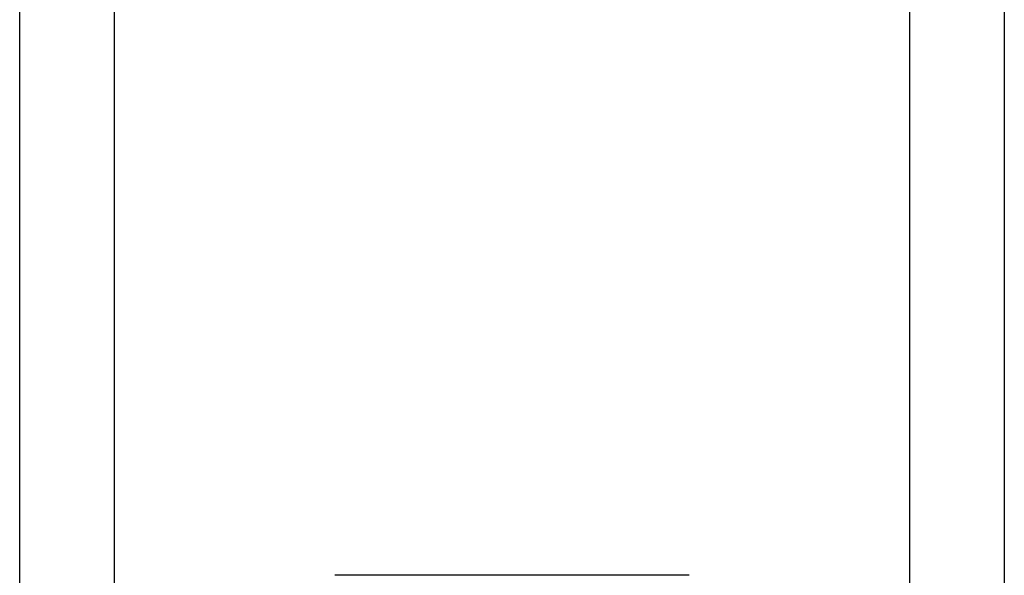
# Model space of a CAD drawing. Header units: inches. Extents: x 3.3 to 95.3, y 5.9 to 50.1.
# Tile 6 of 71: x 5.468 to 6.03, y 20.099 to 20.416. Entities that reach past the tile are written whole.
import ezdxf

# ---------------------------------------------------------------- set-up
doc = ezdxf.new("R2010")
doc.units = ezdxf.units.IN
doc.header["$MEASUREMENT"] = 0
doc.layers.add('Visible Edges(ANSI)', color=7, linetype='Continuous', lineweight=25)
doc.layers.add('Visible Tangent Edges(ANSI)', color=7, linetype='Continuous', lineweight=25)

msp = doc.modelspace()

# ---------------------------------------------------------------- linework, layer by layer
at = {"layer": 'Visible Edges(ANSI)'}
for p, q in [((5.46808, 19.57724), (5.46808, 36.96307)), ((6.03008, 36.96307), (6.03008, 19.57724)), ((5.85022, 20.0989), (5.64793, 20.0989))]:
    msp.add_line(p, q, dxfattribs=at)
at = {"layer": 'Visible Tangent Edges(ANSI)'}
for p, q in [((5.52193, 36.96307), (5.52193, 19.57724)), ((5.97623, 19.57724), (5.97623, 36.96307))]:
    msp.add_line(p, q, dxfattribs=at)

doc.saveas('drawing.dxf')
